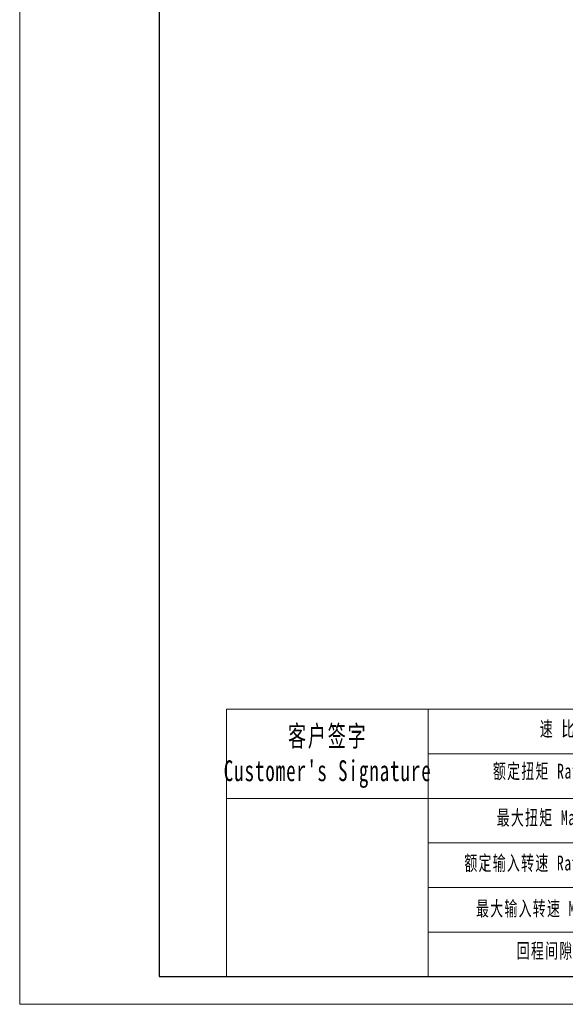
# Model space of a CAD drawing. Header units: millimetres. Extents: x -4 to 716, y -34 to 475.
# Tile 1 of 5: x -4 to 164, y -34 to 269. Entities that reach past the tile are written whole.
import ezdxf

# ---------------------------------------------------------------- set-up
doc = ezdxf.new("R2010")
doc.units = ezdxf.units.MM
doc.header["$LTSCALE"] = 10
doc.layers.get('0').update_dxf_attribs({"lineweight": 18})
doc.layers.add('7标注层', color=4, linetype='Continuous', lineweight=18)
doc.layers.add('图框_外框线', color=7, linetype='Continuous', lineweight=18)
doc.styles.add('标准', font='txt', dxfattribs={"width": 0.667})

msp = doc.modelspace()

# ---------------------------------------------------------------- linework, layer by layer
msp.add_line((121.7, 56.68), (121.7, -25.56))
at = {"layer": '7标注层', "color": 0}
msp.add_line((59.66, 56.68), (59.66, -25.55), dxfattribs=at)
at = {"layer": '图框_外框线'}
for p, q in [((59.66, 56.68), (707.01, 56.68)), ((121.7, 42.96), (485.52, 42.96)), ((59.66, 29.24), (707.01, 29.24)), ((121.7, 15.52), (707.01, 15.52)), ((121.7, 1.8), (707.01, 1.8)), ((121.7, -11.92), (707.01, -11.92))]:
    msp.add_line(p, q, dxfattribs=at)
at = {"layer": '图框_外框线', "color": 3}
msp.add_lwpolyline([(-3.89, -34.12), (715.58, -34.12), (715.58, 474.65), (-3.89, 474.65)], close=True, dxfattribs=at)
at = {"layer": '图框_外框线', "color": 3, "lineweight": 25}
msp.add_lwpolyline([(38.93, -25.55), (707.01, -25.55), (707.01, 466.09), (38.93, 466.09)], close=True, dxfattribs=at)

# ---------------------------------------------------------------- texts
at = {"layer": '图框_外框线', "color": 1, "attachment_point": 2, "style": '标准'}
for s, insert, char_height, width in [("\\T1.1;客户签字\\PCustomer's Signature", (90.79, 51.6), 6.4024, 79.646), ('\\T1.1;速 比 Ratio', (168.35, 52.9), 4.5731, 37.3665), ('\\T1.1;额定扭矩 Rated Torque', (165.14, 39.89), 4.5731, 81.1944), ('\\T1.1;最大扭矩 Max.Torque', (164.01, 25.6), 4.5731, 53.9811), ('\\T1.1;额定输入转速 Rated Input speed', (166.42, 11.63), 4.5731, 71.7675), ('\\T1.1;最大输入转速 Max.inputspeed ', (166.58, -2.35), 4.5731, 72.1821), ('\\T1.1;回程间隙 Backlash', (167.87, -15.36), 4.5731, 58.5283)]:
    msp.add_mtext(s, dxfattribs=dict(at, insert=insert, char_height=char_height, width=width))

doc.saveas('drawing.dxf')
